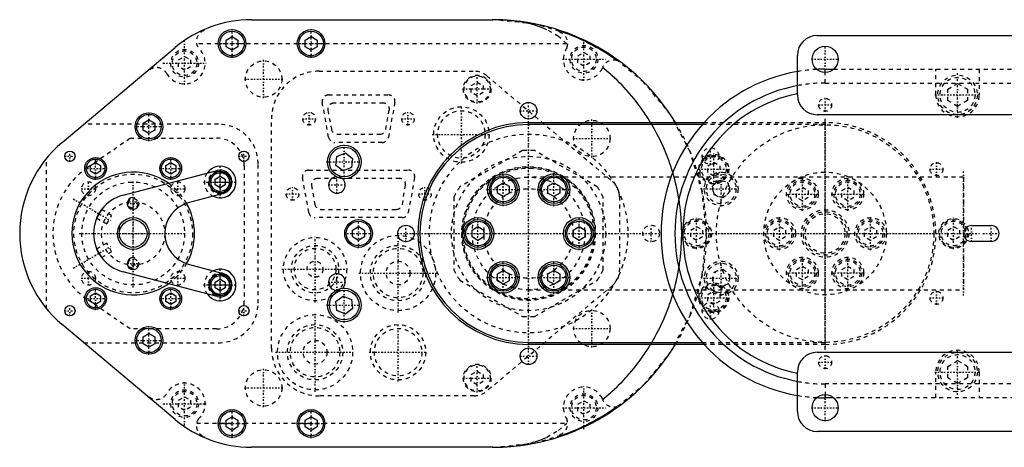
# Model space of a CAD drawing. Extents: x -204 to 209, y -54 to 54.
# Tile 1 of 2: x -204 to 45, y -54 to 54. Entities that reach past the tile are written whole.
import ezdxf

# ---------------------------------------------------------------- set-up
doc = ezdxf.new("R2010")
doc.units = 0
doc.linetypes.add('CENTER', pattern=[1.5, 0.45, -0.5, 0.05, -0.5])
doc.linetypes.add('DASHED', pattern=[2, 1, -1])
for name, color, linetype in [('AM_0', 7, 'CONTINUOUS'), ('AM_10', 7, 'CONTINUOUS'), ('AM_3', 7, 'DASHED'), ('AM_7', 7, 'CENTER')]:
    doc.layers.add(name, color=color, linetype=linetype)

msp = doc.modelspace()

# ---------------------------------------------------------------- linework, layer by layer
at = {"layer": 'AM_0', "color": 7, "linetype": 'CONTINUOUS'}
for p, q in [((-145.1, 54), (-84, 54)), ((-2, 50), (126, 50)), ((-151.5, 48.87), (-150, 49.73)), ((-151.5, 47.13), (-151.5, 48.87)), ((-150, 49.73), (-148.5, 48.87)), ((-148.5, 48.87), (-148.5, 47.13)), ((-131.5, 48.87), (-130, 49.73)), ((-131.5, 47.13), (-131.5, 48.87)), ((-130, 49.73), (-128.5, 48.87)), ((-128.5, 48.87), (-128.5, 47.13)), ((-192.98, 22.98), (-164.38, 46.98)), ((-150, 46.27), (-151.5, 47.13)), ((-148.5, 47.13), (-150, 46.27)), ((-130, 46.27), (-131.5, 47.13)), ((-128.5, 47.13), (-130, 46.27)), ((-7, 35), (-7, 45)), ((0, 41.5), (2.15, 41.5)), ((0, 40.7), (0, 41.5)), ((126, 30), (-2, 30)), ((-172.5, 27.87), (-171, 28.73)), ((-172.5, 26.13), (-172.5, 27.87)), ((-171, 28.73), (-169.5, 27.87)), ((-169.5, 27.87), (-169.5, 26.13)), ((-75, 27.5), (-75, 28)), ((-75, 28), (-30.63, 28)), ((-31.08, 27.5), (-75, 27.5)), ((-171, 25.27), (-172.5, 26.13)), ((-169.5, 26.13), (-171, 25.27)), ((-123.46, 19.47), (-121.33, 20.37)), ((-121.33, 20.37), (-119.49, 18.98)), ((-185.75, 17.18), (-184.5, 17.9)), ((-184.5, 17.9), (-183.25, 17.18)), ((-166.75, 17.18), (-165.5, 17.9)), ((-165.5, 17.9), (-164.25, 17.18)), ((-123.74, 17.18), (-123.46, 19.47)), ((-119.49, 18.98), (-119.77, 16.69)), ((-185.75, 15.73), (-185.75, 17.18)), ((-184.5, 15.01), (-185.75, 15.73)), ((-183.25, 15.73), (-184.5, 15.01)), ((-183.25, 17.18), (-183.25, 15.73)), ((-177.53, 9.67), (-153.76, 15.9)), ((-166.75, 15.73), (-166.75, 17.18)), ((-165.5, 15.01), (-166.75, 15.73)), ((-164.25, 15.73), (-165.5, 15.01)), ((-164.25, 17.18), (-164.25, 15.73)), ((-121.9, 15.79), (-123.74, 17.18)), ((-119.77, 16.69), (-121.9, 15.79)), ((-154.25, 13.72), (-153, 14.44)), ((-154.25, 12.28), (-154.25, 13.72)), ((-153, 14.44), (-151.75, 13.72)), ((-151.75, 13.72), (-151.75, 12.28)), ((-82.9, 11.95), (-81.4, 12.82)), ((-81.4, 12.82), (-79.9, 11.95)), ((-70.1, 11.95), (-68.6, 12.82)), ((-68.6, 12.82), (-67.1, 11.95)), ((-152.22, 10.1), (-161.07, 7.73)), ((-153, 11.56), (-154.25, 12.28)), ((-151.75, 12.28), (-153, 11.56)), ((-82.9, 10.22), (-82.9, 11.95)), ((-81.4, 9.35), (-82.9, 10.22)), ((-79.9, 10.22), (-81.4, 9.35)), ((-79.9, 11.95), (-79.9, 10.22)), ((-70.1, 10.22), (-70.1, 11.95)), ((-68.6, 9.35), (-70.1, 10.22)), ((-67.1, 10.22), (-68.6, 9.35)), ((-67.1, 11.95), (-67.1, 10.22)), ((-183.02, 5.97), (-182.97, 6.04)), ((-184.22, 3.88), (-184.18, 3.97)), ((-119.5, 0.87), (-118, 1.73)), ((-119.5, -0.87), (-119.5, 0.87)), ((-118, 1.73), (-116.5, 0.87)), ((-116.5, 0.87), (-116.5, -0.87)), ((-89.3, 0.87), (-87.8, 1.73)), ((-89.3, -0.87), (-89.3, 0.87)), ((-87.8, 1.73), (-86.3, 0.87)), ((-86.3, 0.87), (-86.3, -0.87)), ((-63.7, 0.87), (-62.2, 1.73)), ((-63.7, -0.87), (-63.7, 0.87)), ((-62.2, 1.73), (-60.7, 0.87)), ((-60.7, 0.87), (-60.7, -0.87)), ((37, 2), (42, 2)), ((-118, -1.73), (-119.5, -0.87)), ((-116.5, -0.87), (-118, -1.73)), ((-87.8, -1.73), (-89.3, -0.87)), ((-86.3, -0.87), (-87.8, -1.73)), ((-62.2, -1.73), (-63.7, -0.87)), ((-60.7, -0.87), (-62.2, -1.73)), ((42, -2), (37, -2)), ((-153.76, -15.9), (-177.53, -9.67)), ((-161.07, -7.73), (-152.22, -10.1)), ((-82.9, -10.22), (-81.4, -9.35)), ((-81.4, -9.35), (-79.9, -10.22)), ((-70.1, -10.22), (-68.6, -9.35)), ((-68.6, -9.35), (-67.1, -10.22)), ((-154.25, -12.28), (-153, -11.56)), ((-154.25, -13.72), (-154.25, -12.28)), ((-153, -11.56), (-151.75, -12.28)), ((-151.75, -12.28), (-151.75, -13.72)), ((-82.9, -11.95), (-82.9, -10.22)), ((-81.4, -12.82), (-82.9, -11.95)), ((-79.9, -11.95), (-81.4, -12.82)), ((-79.9, -10.22), (-79.9, -11.95)), ((-70.1, -11.95), (-70.1, -10.22)), ((-68.6, -12.82), (-70.1, -11.95)), ((-67.1, -11.95), (-68.6, -12.82)), ((-67.1, -10.22), (-67.1, -11.95)), ((-153, -14.44), (-154.25, -13.72)), ((-151.75, -13.72), (-153, -14.44)), ((-185.75, -15.73), (-184.5, -15.01)), ((-185.75, -17.18), (-185.75, -15.73)), ((-184.5, -17.9), (-185.75, -17.18)), ((-184.5, -15.01), (-183.25, -15.73)), ((-183.25, -17.18), (-184.5, -17.9)), ((-183.25, -15.73), (-183.25, -17.18)), ((-166.75, -15.73), (-165.5, -15.01)), ((-166.75, -17.18), (-166.75, -15.73)), ((-165.5, -17.9), (-166.75, -17.18)), ((-165.5, -15.01), (-164.25, -15.73)), ((-164.25, -17.18), (-165.5, -17.9)), ((-164.25, -15.73), (-164.25, -17.18)), ((-123.74, -17.18), (-121.9, -15.79)), ((-123.46, -19.47), (-123.74, -17.18)), ((-121.9, -15.79), (-119.77, -16.69)), ((-119.77, -16.69), (-119.49, -18.98)), ((-121.33, -20.37), (-123.46, -19.47)), ((-119.49, -18.98), (-121.33, -20.37)), ((-164.38, -46.98), (-192.98, -22.98)), ((-172.5, -26.13), (-171, -25.27)), ((-172.5, -27.87), (-172.5, -26.13)), ((-171, -25.27), (-169.5, -26.13)), ((-169.5, -26.13), (-169.5, -27.87)), ((-171, -28.73), (-172.5, -27.87)), ((-169.5, -27.87), (-171, -28.73)), ((-75, -27.5), (-75, -28)), ((-75, -27.5), (-31.08, -27.5)), ((-30.63, -28), (-75, -28)), ((-2, -30), (126, -30)), ((-7, -45), (-7, -35)), ((0, -40.7), (0, -41.5)), ((2.15, -41.5), (0, -41.5)), ((-151.5, -47.13), (-150, -46.27)), ((-151.5, -48.87), (-151.5, -47.13)), ((-150, -46.27), (-148.5, -47.13)), ((-148.5, -47.13), (-148.5, -48.87)), ((-131.5, -47.13), (-130, -46.27)), ((-131.5, -48.87), (-131.5, -47.13)), ((-130, -46.27), (-128.5, -47.13)), ((-128.5, -47.13), (-128.5, -48.87)), ((-150, -49.73), (-151.5, -48.87)), ((-148.5, -48.87), (-150, -49.73)), ((-130, -49.73), (-131.5, -48.87)), ((-128.5, -48.87), (-130, -49.73)), ((126, -50), (-2, -50)), ((-84, -54), (-145.1, -54))]:
    msp.add_line(p, q, dxfattribs=at)
msp.add_polyline3d([(-182.97, -6.04, 0), (-182.97, -6.04, 0), (-182.97, -6.04, 0), (-182.97, -6.04, 0), (-182.97, -6.04, 0), (-182.97, -6.04, 0), (-182.97, -6.04, 0), (-182.98, -6.03, 0), (-182.98, -6.03, 0), (-182.98, -6.02, 0), (-182.99, -6.01, 0), (-182.99, -6.01, 0), (-183, -6.01, 0), (-183, -6, 0), (-183.01, -5.99, 0), (-183.02, -5.98, 0), (-183.02, -5.97, 0), (-183.03, -5.95, 0), (-183.04, -5.95, 0), (-183.04, -5.94, 0), (-183.05, -5.93, 0), (-183.06, -5.91, 0), (-183.07, -5.91, 0), (-183.07, -5.9, 0), (-183.09, -5.88, 0), (-183.1, -5.87, 0), (-183.1, -5.86, 0), (-183.11, -5.85, 0), (-183.12, -5.83, 0), (-183.14, -5.81, 0), (-183.15, -5.8, 0), (-183.16, -5.78, 0), (-183.18, -5.76, 0), (-183.18, -5.75, 0), (-183.19, -5.74, 0), (-183.21, -5.71, 0), (-183.22, -5.69, 0), (-183.24, -5.67, 0), (-183.25, -5.65, 0), (-183.27, -5.62, 0), (-183.28, -5.61, 0), (-183.29, -5.6, 0), (-183.3, -5.57, 0), (-183.32, -5.55, 0), (-183.34, -5.52, 0), (-183.36, -5.49, 0), (-183.37, -5.47, 0), (-183.38, -5.45, 0), (-183.39, -5.44, 0), (-183.41, -5.41, 0), (-183.43, -5.38, 0), (-183.45, -5.35, 0), (-183.47, -5.32, 0), (-183.49, -5.29, 0), (-183.5, -5.28, 0), (-183.5, -5.26, 0), (-183.52, -5.23, 0), (-183.54, -5.2, 0), (-183.56, -5.17, 0), (-183.58, -5.14, 0), (-183.6, -5.11, 0), (-183.61, -5.09, 0), (-183.62, -5.08, 0), (-183.63, -5.05, 0), (-183.65, -5.02, 0), (-183.66, -5, 0), (-183.67, -4.98, 0), (-183.69, -4.95, 0), (-183.7, -4.92, 0), (-183.71, -4.91, 0), (-183.72, -4.89, 0), (-183.74, -4.86, 0), (-183.76, -4.83, 0), (-183.77, -4.8, 0), (-183.79, -4.77, 0), (-183.81, -4.74, 0), (-183.82, -4.72, 0), (-183.82, -4.7, 0), (-183.84, -4.67, 0), (-183.86, -4.64, 0), (-183.87, -4.61, 0), (-183.89, -4.58, 0), (-183.91, -4.55, 0), (-183.91, -4.53, 0), (-183.92, -4.52, 0), (-183.94, -4.49, 0), (-183.95, -4.46, 0), (-183.96, -4.43, 0), (-183.98, -4.4, 0), (-183.99, -4.38, 0), (-184, -4.36, 0), (-184, -4.35, 0), (-184.02, -4.32, 0), (-184.03, -4.3, 0), (-184.04, -4.27, 0), (-184.05, -4.25, 0), (-184.06, -4.23, 0), (-184.07, -4.21, 0), (-184.07, -4.2, 0), (-184.08, -4.18, 0), (-184.09, -4.16, 0), (-184.1, -4.14, 0), (-184.11, -4.12, 0), (-184.12, -4.1, 0), (-184.13, -4.09, 0), (-184.13, -4.08, 0), (-184.14, -4.06, 0), (-184.15, -4.04, 0), (-184.15, -4.03, 0), (-184.15, -4.03, 0), (-184.16, -4.01, 0), (-184.17, -3.99, 0), (-184.17, -3.99, 0), (-184.17, -3.98, 0), (-184.18, -3.97, 0), (-184.19, -3.95, 0), (-184.19, -3.94, 0), (-184.19, -3.93, 0), (-184.2, -3.92, 0), (-184.2, -3.92, 0), (-184.2, -3.91, 0), (-184.21, -3.91, 0), (-184.21, -3.9, 0), (-184.21, -3.89, 0), (-184.21, -3.89, 0), (-184.21, -3.88, 0), (-184.22, -3.88, 0), (-184.22, -3.88, 0), (-184.22, -3.88, 0), (-184.22, -3.88, 0), (-184.22, -3.88, 0)], dxfattribs=at)
for centre, radius in [((-150, 48), 3.5), ((-150, 48), 3.1), ((-130, 48), 3.5), ((-130, 48), 3.1), ((0, 44), 3.3), ((-75, 31), 2.1), ((-171, 27), 3.5), ((-171, 27), 3.1), ((-191, 19.5), 1.3), ((-147, 19.5), 1.3), ((-121.62, 18.08), 4.25), ((-121.62, 18.08), 3.75), ((-184.5, 16.45), 2.75), ((-184.5, 16.45), 2.35), ((-165.5, 16.45), 2.75), ((-165.5, 16.45), 2.35), ((-153, 13), 2.75), ((-153, 13), 2.35), ((-81.4, 11.09), 4), ((-68.6, 11.09), 4), ((-81.4, 11.09), 3.5), ((-81.4, 11.09), 3.1), ((-68.6, 11.09), 3.5), ((-68.6, 11.09), 3.1), ((-175, 0), 4), ((-175, 0), 3.5), ((-118, 0), 3.5), ((-118, 0), 3.1), ((-87.8, 0), 4), ((-87.8, 0), 3.5), ((-87.8, 0), 3.1), ((-62.2, 0), 4), ((-62.2, 0), 3.5), ((-62.2, 0), 3.1), ((-106, 0), 2.1), ((-81.4, -11.09), 4), ((-68.6, -11.09), 4), ((-81.4, -11.09), 3.5), ((-81.4, -11.09), 3.1), ((-68.6, -11.09), 3.5), ((-68.6, -11.09), 3.1), ((-153, -13), 2.75), ((-153, -13), 2.35), ((-184.5, -16.45), 2.75), ((-184.5, -16.45), 2.35), ((-165.5, -16.45), 2.75), ((-165.5, -16.45), 2.35), ((-121.62, -18.08), 4.25), ((-121.62, -18.08), 3.75), ((-191, -19.5), 1.3), ((-147, -19.5), 1.3), ((-171, -27), 3.5), ((-171, -27), 3.1), ((-75, -31), 2.1), ((0, -44), 3.3), ((-150, -48), 3.5), ((-130, -48), 3.5), ((-150, -48), 3.1), ((-130, -48), 3.1)]:
    msp.add_circle(centre, radius, dxfattribs=at)
for centre, radius, start, end in [((-145.1, 24), 30, 90, 130.0021), ((-84, 0), 54, 31.2329, 90), ((-2, 45), 5, 90, 180), ((0, 0), 41.5, 99.7108, 260.2892), ((0, 0), 41.5, 90, 92.8885), ((0, 0), 38, 100.6151, 259.3849), ((0, 0), 36, 101.2123, 258.7877), ((-2, 35), 5, 180, 270), ((-75, 0), 28, 90, 270), ((-75, 0), 27.5, 90, 270), ((-173.7, 0), 30, 130.0021, 229.9979), ((-175, 0), 15.5, 54.8587, 305.1413), ((-153, 13), 4, 243.6162, 146.0905), ((-153, 13), 3, 285.0258, 104.6809), ((-123.47, 12.27), 2.1, 95.2161, 49.3839), ((-175, 0), 10, 104.6809, 255.3191), ((-159, 0), 8, 105.0258, 254.9742), ((-175, 0), 15.5, 330.6301, 29.3699), ((37, 0), 2, 90, 270), ((42, 0), 2, 270, 90), ((-153, -13), 4, 213.9095, 116.3838), ((-153, -13), 3, 255.3191, 74.9742), ((-123.47, -12.27), 2.1, 310.6161, 264.7839), ((-84, 0), 54, 270, 328.7671), ((-2, -35), 5, 90, 180), ((0, 0), 41.5, 267.1115, 270), ((-145.1, -24), 30, 229.9979, 270), ((-2, -45), 5, 180, 270)]:
    msp.add_arc(centre, radius, start, end, dxfattribs=at)
at = {"layer": 'AM_10', "color": 7, "linetype": 'CONTINUOUS'}
for centre in [(-175, 7.6), (-175, -7.6)]:
    msp.add_arc(centre, 1.5, 75, 15, dxfattribs=at)
at = {"layer": 'AM_3', "color": 6, "linetype": 'DASHED'}
for p, q in [((-157.1, 51.5), (-157.1, 51.29)), ((-67.1, 50.83), (-67.1, 51.15)), ((-65.36, 47.9), (-158.94, 47.9)), ((-62.5, 44.87), (-61, 45.73)), ((-62.5, 43.13), (-62.5, 44.87)), ((-61, 45.73), (-59.5, 44.87)), ((-59.5, 44.87), (-59.5, 43.13)), ((-163.5, 43.87), (-162, 44.73)), ((-163.5, 42.13), (-163.5, 43.87)), ((-162, 44.73), (-160.5, 43.87)), ((-160.5, 43.87), (-160.5, 42.13)), ((-61, 42.27), (-62.5, 43.13)), ((-59.5, 43.13), (-61, 42.27)), ((-171, 41.22), (-171, 41.43)), ((-162, 41.27), (-163.5, 42.13)), ((-160.5, 42.13), (-162, 41.27)), ((-128, 41), (-88.8, 41)), ((0, 38), (0, 40.7)), ((2.15, 41.5), (47.85, 41.5)), ((28, 35), (28, 41.5)), ((39, 41.5), (39, 35)), ((-89.5, 37.37), (-88, 38.23)), ((-89.5, 35.63), (-89.5, 37.37)), ((-88, 38.23), (-86.5, 37.37)), ((-86.5, 37.37), (-86.5, 35.63)), ((-85.58, 39.83), (-53.78, 13.13)), ((0, 38), (126.95, 38)), ((31, 36.44), (33.5, 37.89)), ((33.5, 37.89), (36, 36.44)), ((-125.6, 35), (-110.4, 35)), ((-88, 34.77), (-89.5, 35.63)), ((-86.5, 35.63), (-88, 34.77)), ((31, 33.56), (31, 36.44)), ((36, 36.44), (36, 33.56)), ((-125.57, 24.31), (-127.17, 33.11)), ((-111.7, 32.9), (-124.3, 32.9)), ((-108.83, 33.11), (-110.43, 24.31)), ((33.5, 32.11), (31, 33.56)), ((36, 33.56), (33.5, 32.11)), ((-125.77, 31.12), (-124.87, 26.32)), ((-111.13, 26.32), (-110.23, 31.12)), ((-153.4, 27.6), (-187.48, 27.6)), ((-140, -29), (-140, 29)), ((0, 27.5), (-31.08, 27.5)), ((-30.63, 28), (0, 28)), ((0, 28), (0, 27.5)), ((-123.4, 25.1), (-112.6, 25.1)), ((-186.52, 16.72), (-175.8, 24.1)), ((-175.8, 24.1), (-153.9, 24.1)), ((-112, 23), (-124, 23)), ((-76.52, 20.94), (-92.38, 11.79)), ((-57.62, 11.79), (-73.48, 20.94)), ((-196.9, -19.02), (-196.9, 19.02)), ((-143.4, -17.6), (-143.4, 17.6)), ((-29.65, 17.12), (-28.15, 17.98)), ((-28.15, 17.98), (-26.65, 17.12)), ((-146.9, 17.1), (-146.9, -17.1)), ((-130.6, 16), (-105.4, 16)), ((-29.65, 15.38), (-29.65, 17.12)), ((-28.15, 14.52), (-29.65, 15.38)), ((-26.65, 15.38), (-28.15, 14.52)), ((-26.65, 17.12), (-26.65, 15.38)), ((-130.57, 5.31), (-132.17, 14.11)), ((-107.6, 13.9), (-128.4, 13.9)), ((-103.83, 14.11), (-105.43, 5.31)), ((35, 14.25), (-75, 14.25)), ((-28.49, 11.92), (-26.8, 13.5)), ((-26.8, 13.5), (-24.59, 12.82)), ((-24.59, 12.82), (-24.07, 10.57)), ((35, 14.25), (35, -14.25)), ((-129.88, 12.15), (-129.08, 7.35)), ((-106.92, 7.35), (-106.12, 12.15)), ((-27.97, 9.67), (-28.49, 11.92)), ((-24.07, 10.57), (-25.76, 9)), ((-7.25, 10.83), (-5.75, 11.69)), ((-7.25, 9.09), (-7.25, 10.83)), ((-5.75, 11.69), (-4.25, 10.83)), ((-4.25, 10.83), (-4.25, 9.09)), ((4.25, 10.83), (5.75, 11.69)), ((4.25, 9.09), (4.25, 10.83)), ((5.75, 11.69), (7.25, 10.83)), ((7.25, 10.83), (7.25, 9.09)), ((-93.9, 9.15), (-93.9, -9.15)), ((-56.1, -9.15), (-56.1, 9.15)), ((-52, 9.3), (-52, -9.3)), ((-25.76, 9), (-27.97, 9.67)), ((-5.75, 8.23), (-7.25, 9.09)), ((-4.25, 9.09), (-5.75, 8.23)), ((5.75, 8.23), (4.25, 9.09)), ((7.25, 9.09), (5.75, 8.23)), ((-183.18, 5.75), (-183.02, 5.97)), ((-180.44, 4.58), (-182.97, 6.04)), ((-127.6, 6.1), (-108.4, 6.1)), ((-184.22, 3.88), (-181.69, 2.42)), ((-181.69, 2.42), (-180.44, 4.58)), ((-107, 4), (-129, 4)), ((-178.5, 1.94), (-178.5, -1.94)), ((-34, 0.87), (-32.5, 1.73)), ((-34, -0.87), (-34, 0.87)), ((-32.5, 1.73), (-31, 0.87)), ((-31, 0.87), (-31, -0.87)), ((-13, 0.87), (-11.5, 1.73)), ((-13, -0.87), (-13, 0.87)), ((-11.5, 1.73), (-10, 0.87)), ((-10, 0.87), (-10, -0.87)), ((10, 0.87), (11.5, 1.73)), ((10, -0.87), (10, 0.87)), ((11.5, 1.73), (13, 0.87)), ((13, 0.87), (13, -0.87)), ((31, 0.87), (32.5, 1.73)), ((31, -0.87), (31, 0.87)), ((32.5, 1.73), (34, 0.87)), ((34, 0.87), (34, -0.87)), ((-181.69, -2.42), (-184.22, -3.88)), ((-180.44, -4.58), (-181.69, -2.42)), ((-32.5, -1.73), (-34, -0.87)), ((-31, -0.87), (-32.5, -1.73)), ((-11.5, -1.73), (-13, -0.87)), ((-10, -0.87), (-11.5, -1.73)), ((11.5, -1.73), (10, -0.87)), ((13, -0.87), (11.5, -1.73)), ((32.5, -1.73), (31, -0.87)), ((34, -0.87), (32.5, -1.73)), ((-182.97, -6.04), (-180.44, -4.58)), ((-28.49, -11.92), (-27.97, -9.67)), ((-27.97, -9.67), (-25.76, -9)), ((-25.76, -9), (-24.07, -10.57)), ((-7.25, -9.09), (-5.75, -8.23)), ((-7.25, -10.83), (-7.25, -9.09)), ((-5.75, -8.23), (-4.25, -9.09)), ((-4.25, -9.09), (-4.25, -10.83)), ((4.25, -9.09), (5.75, -8.23)), ((4.25, -10.83), (4.25, -9.09)), ((5.75, -8.23), (7.25, -9.09)), ((7.25, -9.09), (7.25, -10.83)), ((-92.38, -11.79), (-76.52, -20.94)), ((-73.48, -20.94), (-57.62, -11.79)), ((-26.8, -13.5), (-28.49, -11.92)), ((-24.07, -10.57), (-24.59, -12.82)), ((-5.75, -11.69), (-7.25, -10.83)), ((-4.25, -10.83), (-5.75, -11.69)), ((5.75, -11.69), (4.25, -10.83)), ((7.25, -10.83), (5.75, -11.69)), ((-53.78, -13.13), (-85.58, -39.83)), ((-75, -14.25), (35, -14.25)), ((-29.65, -15.38), (-28.15, -14.52)), ((-28.15, -14.52), (-26.65, -15.38)), ((-24.59, -12.82), (-26.8, -13.5)), ((-175.8, -24.1), (-186.52, -16.72)), ((-29.65, -17.12), (-29.65, -15.38)), ((-28.15, -17.98), (-29.65, -17.12)), ((-26.65, -17.12), (-28.15, -17.98)), ((-26.65, -15.38), (-26.65, -17.12)), ((-153.9, -24.1), (-175.8, -24.1)), ((-187.48, -27.6), (-153.4, -27.6)), ((-31.08, -27.5), (0, -27.5)), ((0, -28), (-30.63, -28)), ((0, -28), (0, -27.5)), ((31, -33.56), (33.5, -32.11)), ((33.5, -32.11), (36, -33.56)), ((-89.5, -35.63), (-88, -34.77)), ((-88, -34.77), (-86.5, -35.63)), ((31, -36.44), (31, -33.56)), ((36, -33.56), (36, -36.44)), ((-89.5, -37.37), (-89.5, -35.63)), ((-86.5, -35.63), (-86.5, -37.37)), ((28, -41.5), (28, -35)), ((33.5, -37.89), (31, -36.44)), ((36, -36.44), (33.5, -37.89)), ((39, -35), (39, -41.5)), ((-88, -38.23), (-89.5, -37.37)), ((-86.5, -37.37), (-88, -38.23)), ((126.95, -38), (0, -38)), ((0, -38), (0, -40.7)), ((-171, -41.43), (-171, -41.22)), ((-163.5, -42.13), (-162, -41.27)), ((-163.5, -43.87), (-163.5, -42.13)), ((-162, -41.27), (-160.5, -42.13)), ((-160.5, -42.13), (-160.5, -43.87)), ((-88.8, -41), (-128, -41)), ((-62.5, -43.13), (-61, -42.27)), ((-61, -42.27), (-59.5, -43.13)), ((47.85, -41.5), (2.15, -41.5)), ((-162, -44.73), (-163.5, -43.87)), ((-160.5, -43.87), (-162, -44.73)), ((-62.5, -44.87), (-62.5, -43.13)), ((-59.5, -43.13), (-59.5, -44.87)), ((-61, -45.73), (-62.5, -44.87)), ((-59.5, -44.87), (-61, -45.73)), ((-158.94, -47.9), (-65.36, -47.9)), ((-157.1, -51.29), (-157.1, -51.5)), ((-67.1, -51.15), (-67.1, -50.83))]:
    msp.add_line(p, q, dxfattribs=at)
msp.add_lwpolyline([(-84, -54), (-73.47, -52.96), (-63.35, -49.89), (-54.02, -44.9), (-45.84, -38.18), (-39.13, -30), (-34.14, -20.66), (-31.07, -10.53), (-30.03, 0), (-31.07, 10.53), (-34.14, 20.66), (-39.13, 30), (-45.84, 38.18), (-54.02, 44.9), (-63.35, 49.89), (-73.47, 52.96), (-84, 54)], dxfattribs=at)
for points in [[(-65.36, 47.9, 0), (-67.43, 49.74, 0), (-70.42, 51.48, 0), (-71.38, 51.9, 0), (-72.39, 52.28, 0), (-72.91, 52.45, 0), (-73.45, 52.62, 0), (-74.55, 52.92, 0), (-75.7, 53.19, 0), (-76.89, 53.42, 0), (-78.13, 53.61, 0), (-78.87, 53.71, 0), (-79.08, 53.73, 0), (-79.3, 53.75, 0), (-79.41, 53.76, 0), (-79.52, 53.78, 0), (-79.73, 53.8, 0), (-79.95, 53.82, 0), (-80.06, 53.83, 0), (-80.17, 53.84, 0), (-80.4, 53.85, 0), (-80.62, 53.87, 0), (-80.73, 53.88, 0), (-80.84, 53.89, 0), (-81.07, 53.9, 0), (-81.29, 53.92, 0), (-81.52, 53.93, 0), (-81.75, 53.94, 0), (-81.98, 53.95, 0), (-82.09, 53.96, 0), (-82.21, 53.96, 0), (-82.44, 53.97, 0), (-82.57, 53.97, 0), (-82.61, 53.98, 0), (-82.65, 53.98, 0), (-82.67, 53.98, 0), (-82.69, 53.98, 0), (-82.73, 53.98, 0), (-82.77, 53.98, 0), (-82.81, 53.98, 0), (-82.85, 53.98, 0), (-82.89, 53.98, 0), (-82.9, 53.98, 0), (-82.92, 53.98, 0), (-82.96, 53.99, 0), (-83, 53.99, 0), (-83.04, 53.99, 0), (-83.08, 53.99, 0), (-83.12, 53.99, 0), (-83.14, 53.99, 0), (-83.16, 53.99, 0), (-83.2, 53.99, 0), (-83.24, 53.99, 0), (-83.28, 53.99, 0), (-83.32, 53.99, 0), (-83.36, 53.99, 0), (-83.38, 53.99, 0), (-83.4, 53.99, 0), (-83.43, 53.99, 0), (-83.47, 53.99, 0), (-83.49, 54, 0), (-83.51, 54, 0), (-83.55, 54, 0), (-83.59, 54, 0), (-83.61, 54, 0), (-83.63, 54, 0), (-83.67, 54, 0), (-83.71, 54, 0), (-83.75, 54, 0), (-83.79, 54, 0), (-83.83, 54, 0), (-83.85, 54, 0), (-83.87, 54, 0), (-83.91, 54, 0), (-83.95, 54, 0), (-83.99, 54, 0), (-84.03, 54, 0), (-84.07, 54, 0), (-84.09, 54, 0), (-84.11, 54, 0), (-84.15, 54, 0), (-84.19, 54, 0), (-84.21, 54, 0)], [(-52.64, 43.67, 0), (-53.01, 43.94, 0), (-53.75, 44.46, 0), (-54.51, 44.97, 0), (-54.88, 45.22, 0), (-55.27, 45.47, 0), (-56.03, 45.95, 0), (-56.81, 46.42, 0), (-57.59, 46.88, 0), (-58.39, 47.32, 0), (-59.19, 47.75, 0), (-59.59, 47.96, 0), (-59.99, 48.17, 0), (-60.81, 48.57, 0), (-61.63, 48.96, 0), (-62.45, 49.34, 0), (-63.28, 49.7, 0), (-64.12, 50.05, 0), (-64.54, 50.21, 0), (-64.97, 50.38, 0), (-65.82, 50.7, 0), (-66.67, 51, 0), (-67.1, 51.15, 0)], [(-56.28, -41.94, 0), (-55.93, -41.66, 0), (-55.25, -41.09, 0), (-54.58, -40.5, 0), (-54.24, -40.21, 0), (-53.91, -39.91, 0), (-53.26, -39.3, 0), (-52.62, -38.69, 0), (-51.99, -38.06, 0), (-51.36, -37.43, 0), (-50.75, -36.78, 0), (-50.45, -36.45, 0), (-50.15, -36.13, 0), (-49.56, -35.46, 0), (-48.98, -34.78, 0), (-48.42, -34.1, 0), (-47.86, -33.41, 0), (-47.32, -32.7, 0), (-47.05, -32.35, 0), (-46.78, -31.99, 0), (-46.26, -31.27, 0), (-45.75, -30.54, 0), (-45.5, -30.17, 0), (-45.25, -29.8, 0), (-44.77, -29.06, 0), (-44.3, -28.3, 0), (-44.07, -27.92, 0), (-43.84, -27.54, 0), (-43.39, -26.77, 0), (-42.95, -26, 0), (-42.53, -25.21, 0), (-42.12, -24.42, 0), (-41.73, -23.63, 0), (-41.53, -23.23, 0), (-41.35, -22.83, 0), (-40.98, -22.02, 0), (-40.62, -21.2, 0), (-40.28, -20.38, 0), (-39.95, -19.55, 0), (-39.63, -18.72, 0), (-39.48, -18.31, 0), (-39.33, -17.89, 0), (-39.04, -17.04, 0), (-38.77, -16.2, 0), (-38.51, -15.35, 0), (-38.26, -14.49, 0), (-38.03, -13.64, 0), (-37.92, -13.2, 0), (-37.81, -12.77, 0), (-37.61, -11.91, 0), (-37.42, -11.04, 0), (-37.25, -10.17, 0), (-37.09, -9.29, 0), (-36.94, -8.41, 0), (-36.87, -7.97, 0), (-36.81, -7.53, 0), (-36.69, -6.65, 0), (-36.59, -5.77, 0), (-36.5, -4.88, 0), (-36.43, -4, 0), (-36.37, -3.11, 0), (-36.35, -2.67, 0), (-36.33, -2.22, 0), (-36.3, -1.33, 0), (-36.28, -0.44, 0), (-36.28, 0, 0), (-36.28, 0.44, 0), (-36.3, 1.33, 0), (-36.33, 2.22, 0), (-36.35, 2.67, 0), (-36.37, 3.11, 0), (-36.43, 4, 0), (-36.5, 4.88, 0), (-36.59, 5.77, 0), (-36.69, 6.65, 0), (-36.81, 7.53, 0), (-36.87, 7.97, 0), (-36.94, 8.41, 0), (-37.09, 9.29, 0), (-37.25, 10.17, 0), (-37.42, 11.04, 0), (-37.61, 11.91, 0), (-37.81, 12.77, 0), (-37.92, 13.2, 0), (-38.03, 13.64, 0), (-38.26, 14.49, 0), (-38.51, 15.35, 0), (-38.77, 16.2, 0), (-39.04, 17.04, 0), (-39.33, 17.89, 0), (-39.48, 18.31, 0), (-39.63, 18.72, 0), (-39.95, 19.55, 0), (-40.28, 20.38, 0), (-40.62, 21.2, 0), (-40.98, 22.02, 0), (-41.35, 22.83, 0), (-41.53, 23.23, 0), (-41.73, 23.63, 0), (-42.12, 24.42, 0), (-42.53, 25.21, 0), (-42.95, 26, 0), (-43.39, 26.77, 0), (-43.84, 27.54, 0), (-44.07, 27.92, 0), (-44.3, 28.3, 0), (-44.77, 29.06, 0), (-45.25, 29.8, 0), (-45.5, 30.17, 0), (-45.75, 30.54, 0), (-46.26, 31.27, 0), (-46.78, 31.99, 0), (-47.05, 32.35, 0), (-47.32, 32.7, 0), (-47.86, 33.41, 0), (-48.42, 34.1, 0), (-48.98, 34.78, 0), (-49.56, 35.46, 0), (-50.15, 36.13, 0), (-50.45, 36.45, 0), (-50.75, 36.78, 0), (-51.36, 37.43, 0), (-51.99, 38.06, 0), (-52.62, 38.69, 0), (-53.26, 39.3, 0), (-53.91, 39.91, 0), (-54.24, 40.21, 0), (-54.58, 40.5, 0), (-55.25, 41.09, 0), (-55.93, 41.66, 0), (-56.28, 41.94, 0)], [(-183.89, 4.58, 0), (-183.88, 4.6, 0), (-183.85, 4.65, 0), (-183.83, 4.7, 0), (-183.82, 4.72, 0), (-183.8, 4.74, 0), (-183.78, 4.79, 0), (-183.75, 4.84, 0), (-183.73, 4.88, 0), (-183.7, 4.93, 0), (-183.67, 4.98, 0), (-183.66, 5, 0), (-183.65, 5.02, 0), (-183.62, 5.07, 0), (-183.59, 5.11, 0), (-183.57, 5.16, 0), (-183.54, 5.21, 0), (-183.51, 5.25, 0), (-183.5, 5.28, 0), (-183.48, 5.3, 0), (-183.45, 5.34, 0), (-183.42, 5.39, 0), (-183.41, 5.41, 0)], [(-183.89, 4.58, 0), (-183.88, 4.59, 0), (-183.87, 4.61, 0), (-183.86, 4.64, 0), (-183.85, 4.65, 0), (-183.85, 4.66, 0), (-183.84, 4.68, 0), (-183.82, 4.71, 0), (-183.81, 4.73, 0), (-183.8, 4.75, 0), (-183.78, 4.78, 0), (-183.78, 4.79, 0), (-183.77, 4.8, 0), (-183.76, 4.83, 0), (-183.75, 4.85, 0), (-183.73, 4.87, 0), (-183.72, 4.9, 0), (-183.71, 4.92, 0), (-183.7, 4.93, 0), (-183.69, 4.94, 0), (-183.68, 4.97, 0), (-183.67, 4.99, 0), (-183.66, 5, 0)], [(-183.66, 5, 0), (-183.65, 5.01, 0), (-183.64, 5.03, 0), (-183.63, 5.06, 0), (-183.62, 5.07, 0), (-183.61, 5.08, 0), (-183.6, 5.1, 0), (-183.59, 5.13, 0), (-183.57, 5.15, 0), (-183.56, 5.17, 0), (-183.54, 5.2, 0), (-183.54, 5.21, 0), (-183.53, 5.22, 0), (-183.52, 5.24, 0), (-183.5, 5.26, 0), (-183.49, 5.29, 0), (-183.47, 5.31, 0), (-183.46, 5.33, 0), (-183.45, 5.34, 0), (-183.45, 5.35, 0), (-183.43, 5.38, 0), (-183.42, 5.4, 0), (-183.41, 5.41, 0)], [(-183.41, 5.41, 0), (-183.4, 5.42, 0), (-183.39, 5.44, 0), (-183.38, 5.46, 0), (-183.37, 5.47, 0), (-183.36, 5.48, 0), (-183.35, 5.5, 0), (-183.34, 5.52, 0), (-183.32, 5.54, 0), (-183.31, 5.56, 0), (-183.3, 5.58, 0), (-183.29, 5.59, 0), (-183.28, 5.6, 0), (-183.27, 5.62, 0), (-183.26, 5.64, 0), (-183.25, 5.66, 0), (-183.24, 5.67, 0), (-183.22, 5.69, 0), (-183.22, 5.7, 0), (-183.21, 5.71, 0), (-183.2, 5.72, 0), (-183.19, 5.74, 0), (-183.18, 5.75, 0)], [(-183.41, 5.41, 0), (-183.4, 5.42, 0), (-183.39, 5.44, 0), (-183.38, 5.46, 0), (-183.37, 5.47, 0), (-183.36, 5.48, 0), (-183.35, 5.5, 0), (-183.34, 5.52, 0), (-183.32, 5.54, 0), (-183.31, 5.56, 0), (-183.3, 5.58, 0), (-183.29, 5.59, 0), (-183.28, 5.6, 0), (-183.27, 5.62, 0), (-183.26, 5.64, 0), (-183.25, 5.66, 0), (-183.24, 5.67, 0), (-183.22, 5.69, 0), (-183.22, 5.7, 0), (-183.21, 5.71, 0), (-183.2, 5.72, 0), (-183.19, 5.74, 0), (-183.18, 5.75, 0)], [(-183.18, 5.75, 0), (-183.17, 5.76, 0), (-183.15, 5.79, 0), (-183.13, 5.82, 0), (-183.12, 5.83, 0), (-183.11, 5.85, 0), (-183.09, 5.87, 0), (-183.08, 5.9, 0), (-183.06, 5.92, 0), (-183.05, 5.94, 0), (-183.03, 5.96, 0), (-183.02, 5.97, 0), (-183.02, 5.97, 0), (-183.01, 5.99, 0), (-183, 6, 0), (-182.99, 6.02, 0), (-182.98, 6.02, 0), (-182.98, 6.03, 0), (-182.97, 6.04, 0), (-182.97, 6.04, 0), (-182.97, 6.04, 0), (-182.97, 6.04, 0), (-182.97, 6.04, 0)], [(-184.18, 3.97, 0), (-184.18, 3.98, 0), (-184.17, 4, 0), (-184.16, 4.02, 0), (-184.15, 4.03, 0), (-184.14, 4.05, 0), (-184.13, 4.07, 0), (-184.12, 4.1, 0), (-184.11, 4.13, 0), (-184.09, 4.17, 0), (-184.08, 4.2, 0), (-184.07, 4.21, 0), (-184.06, 4.23, 0), (-184.04, 4.27, 0), (-184.03, 4.3, 0), (-184.01, 4.34, 0), (-183.99, 4.38, 0), (-183.97, 4.43, 0), (-183.96, 4.45, 0), (-183.95, 4.47, 0), (-183.92, 4.51, 0), (-183.9, 4.56, 0), (-183.89, 4.58, 0)], [(-184.18, 3.97, 0), (-184.18, 3.98, 0), (-184.17, 4, 0), (-184.16, 4.02, 0), (-184.15, 4.03, 0), (-184.14, 4.05, 0), (-184.13, 4.07, 0), (-184.12, 4.1, 0), (-184.11, 4.13, 0), (-184.09, 4.17, 0), (-184.08, 4.2, 0), (-184.07, 4.21, 0), (-184.06, 4.23, 0), (-184.04, 4.27, 0), (-184.03, 4.3, 0), (-184.01, 4.34, 0), (-183.99, 4.38, 0), (-183.97, 4.43, 0), (-183.96, 4.45, 0), (-183.95, 4.47, 0), (-183.92, 4.51, 0), (-183.9, 4.56, 0), (-183.89, 4.58, 0)], [(-182.97, -6.04, 0), (-182.97, -6.04, 0), (-182.97, -6.04, 0), (-182.97, -6.04, 0), (-182.97, -6.04, 0), (-182.97, -6.04, 0), (-182.97, -6.04, 0), (-182.98, -6.03, 0), (-182.98, -6.03, 0), (-182.98, -6.02, 0), (-182.99, -6.01, 0), (-182.99, -6.01, 0), (-183, -6.01, 0), (-183, -6, 0), (-183.01, -5.99, 0), (-183.02, -5.98, 0), (-183.02, -5.97, 0), (-183.03, -5.95, 0), (-183.04, -5.95, 0), (-183.04, -5.94, 0), (-183.05, -5.93, 0), (-183.06, -5.91, 0), (-183.07, -5.91, 0), (-183.07, -5.9, 0), (-183.09, -5.88, 0), (-183.1, -5.87, 0), (-183.1, -5.86, 0), (-183.11, -5.85, 0), (-183.12, -5.83, 0), (-183.14, -5.81, 0), (-183.15, -5.8, 0), (-183.16, -5.78, 0), (-183.18, -5.76, 0), (-183.18, -5.75, 0), (-183.19, -5.74, 0), (-183.21, -5.71, 0), (-183.22, -5.69, 0), (-183.24, -5.67, 0), (-183.25, -5.65, 0), (-183.27, -5.62, 0), (-183.28, -5.61, 0), (-183.29, -5.6, 0), (-183.3, -5.57, 0), (-183.32, -5.55, 0), (-183.34, -5.52, 0), (-183.36, -5.49, 0), (-183.37, -5.47, 0), (-183.38, -5.45, 0), (-183.39, -5.44, 0), (-183.41, -5.41, 0), (-183.43, -5.38, 0), (-183.45, -5.35, 0), (-183.47, -5.32, 0), (-183.49, -5.29, 0), (-183.5, -5.28, 0), (-183.5, -5.26, 0), (-183.52, -5.23, 0), (-183.54, -5.2, 0), (-183.56, -5.17, 0), (-183.58, -5.14, 0), (-183.6, -5.11, 0), (-183.61, -5.09, 0), (-183.62, -5.08, 0), (-183.63, -5.05, 0), (-183.65, -5.02, 0), (-183.66, -5, 0), (-183.67, -4.98, 0), (-183.69, -4.95, 0), (-183.7, -4.92, 0), (-183.71, -4.91, 0), (-183.72, -4.89, 0), (-183.74, -4.86, 0), (-183.76, -4.83, 0), (-183.77, -4.8, 0), (-183.79, -4.77, 0), (-183.81, -4.74, 0), (-183.82, -4.72, 0), (-183.82, -4.7, 0), (-183.84, -4.67, 0), (-183.86, -4.64, 0), (-183.87, -4.61, 0), (-183.89, -4.58, 0), (-183.91, -4.55, 0), (-183.91, -4.53, 0), (-183.92, -4.52, 0), (-183.94, -4.49, 0), (-183.95, -4.46, 0), (-183.96, -4.43, 0), (-183.98, -4.4, 0), (-183.99, -4.38, 0), (-184, -4.36, 0), (-184, -4.35, 0), (-184.02, -4.32, 0), (-184.03, -4.3, 0), (-184.04, -4.27, 0), (-184.05, -4.25, 0), (-184.06, -4.23, 0), (-184.07, -4.21, 0), (-184.07, -4.2, 0), (-184.08, -4.18, 0), (-184.09, -4.16, 0), (-184.1, -4.14, 0), (-184.11, -4.12, 0), (-184.12, -4.1, 0), (-184.13, -4.09, 0), (-184.13, -4.08, 0), (-184.14, -4.06, 0), (-184.15, -4.04, 0), (-184.15, -4.03, 0), (-184.15, -4.03, 0), (-184.16, -4.01, 0), (-184.17, -3.99, 0), (-184.17, -3.99, 0), (-184.17, -3.98, 0), (-184.18, -3.97, 0), (-184.19, -3.95, 0), (-184.19, -3.94, 0), (-184.19, -3.93, 0), (-184.2, -3.92, 0), (-184.2, -3.92, 0), (-184.2, -3.91, 0), (-184.21, -3.91, 0), (-184.21, -3.9, 0), (-184.21, -3.89, 0), (-184.21, -3.89, 0), (-184.21, -3.88, 0), (-184.22, -3.88, 0), (-184.22, -3.88, 0), (-184.22, -3.88, 0), (-184.22, -3.88, 0), (-184.22, -3.88, 0)], [(-67.1, -51.15, 0), (-66.67, -51, 0), (-65.82, -50.7, 0), (-64.97, -50.38, 0), (-64.54, -50.21, 0), (-64.12, -50.05, 0), (-63.28, -49.7, 0), (-62.45, -49.34, 0), (-61.63, -48.96, 0), (-60.81, -48.57, 0), (-59.99, -48.17, 0), (-59.59, -47.96, 0), (-59.19, -47.75, 0), (-58.39, -47.32, 0), (-57.59, -46.88, 0), (-56.81, -46.42, 0), (-56.03, -45.95, 0), (-55.27, -45.47, 0), (-54.88, -45.22, 0), (-54.51, -44.97, 0), (-53.75, -44.46, 0), (-53.01, -43.94, 0), (-52.64, -43.67, 0)], [(-84.21, -54, 0), (-84.19, -54, 0), (-84.15, -54, 0), (-84.11, -54, 0), (-84.09, -54, 0), (-84.07, -54, 0), (-84.03, -54, 0), (-83.99, -54, 0), (-83.95, -54, 0), (-83.91, -54, 0), (-83.87, -54, 0), (-83.85, -54, 0), (-83.83, -54, 0), (-83.79, -54, 0), (-83.75, -54, 0), (-83.71, -54, 0), (-83.67, -54, 0), (-83.63, -54, 0), (-83.61, -54, 0), (-83.59, -54, 0), (-83.55, -54, 0), (-83.51, -54, 0), (-83.49, -54, 0), (-83.47, -53.99, 0), (-83.43, -53.99, 0), (-83.4, -53.99, 0), (-83.38, -53.99, 0), (-83.36, -53.99, 0), (-83.32, -53.99, 0), (-83.28, -53.99, 0), (-83.24, -53.99, 0), (-83.2, -53.99, 0), (-83.16, -53.99, 0), (-83.14, -53.99, 0), (-83.12, -53.99, 0), (-83.08, -53.99, 0), (-83.04, -53.99, 0), (-83, -53.99, 0), (-82.96, -53.99, 0), (-82.92, -53.98, 0), (-82.9, -53.98, 0), (-82.89, -53.98, 0), (-82.85, -53.98, 0), (-82.81, -53.98, 0), (-82.77, -53.98, 0), (-82.73, -53.98, 0), (-82.69, -53.98, 0), (-82.67, -53.98, 0), (-82.65, -53.98, 0), (-82.61, -53.98, 0), (-82.57, -53.97, 0), (-82.54, -53.97, 0), (-82.5, -53.97, 0), (-82.46, -53.97, 0), (-82.44, -53.97, 0), (-82.42, -53.97, 0), (-82.38, -53.97, 0), (-82.34, -53.97, 0), (-82.21, -53.96, 0), (-82.09, -53.96, 0), (-81.98, -53.95, 0), (-81.75, -53.94, 0), (-81.52, -53.93, 0), (-81.29, -53.92, 0), (-81.07, -53.9, 0), (-80.84, -53.89, 0), (-80.73, -53.88, 0), (-80.62, -53.87, 0), (-80.4, -53.85, 0), (-80.17, -53.84, 0), (-80.06, -53.83, 0), (-79.95, -53.82, 0), (-79.73, -53.8, 0), (-79.52, -53.78, 0), (-79.41, -53.76, 0), (-79.3, -53.75, 0), (-79.08, -53.73, 0), (-78.87, -53.71, 0), (-78.13, -53.61, 0), (-76.89, -53.42, 0), (-75.7, -53.19, 0), (-74.55, -52.92, 0), (-73.45, -52.62, 0), (-72.91, -52.45, 0), (-72.39, -52.28, 0), (-71.38, -51.9, 0), (-70.42, -51.48, 0), (-67.43, -49.74, 0), (-65.36, -47.9, 0)]]:
    msp.add_polyline3d(points, dxfattribs=at)
for centre, radius in [((-61, 44), 3.5), ((-162, 43), 3.5), ((-162, 43), 3.1), ((-61, 44), 3.1), ((-142, 39), 4.6), ((-88, 36.5), 3.5), ((33.5, 35), 5), ((-88, 36.5), 3.3), ((33.5, 35), 4.4), ((0, 32.5), 1.65), ((-130.5, 29), 1.6), ((-105.5, 29), 1.6), ((-92, 25), 7), ((-92, 25), 6), ((-59, 24), 4.6), ((0, 0), 27.5), ((-75, 0), 25.1), ((-28.15, 16.25), 3.75), ((-28.97, 19.54), 2.1), ((-75, 0), 19.5), ((-28.15, 16.25), 3.5), ((-28.15, 16.25), 3.1), ((28.15, 16.25), 1.65), ((-175, 0), 15), ((-153, 13), 2.5), ((-75, 0), 16.9), ((-75, 0), 16.75), ((-75, 0), 16.75), ((-75, 0), 16.5), ((-26.28, 11.25), 4.25), ((-26.28, 11.25), 3.75), ((0, 0), 15.5), ((-186.31, 11.31), 1.75), ((-175, 0), 13), ((-163.69, 11.31), 1.75), ((-75, 0), 14.25), ((-26.28, 11.25), 2.1), ((-5.75, 9.96), 4), ((-5.75, 9.96), 3.5), ((-5.75, 9.96), 3.1), ((5.75, 9.96), 4), ((5.75, 9.96), 3.5), ((5.75, 9.96), 3.1), ((-134.7, 10), 1.6), ((-101.2, 10), 1.6), ((-75, 0), 11.3), ((-175, 0), 8), ((-175, 7.6), 1.23), ((0, 0), 6), ((0, 0), 5.5), ((0, 0), 5), ((-32.5, 0), 3.75), ((-32.5, 0), 3.5), ((-32.5, 0), 3.1), ((-11.5, 0), 4), ((-11.5, 0), 3.5), ((-11.5, 0), 3.1), ((11.5, 0), 4), ((11.5, 0), 3.5), ((11.5, 0), 3.1), ((32.5, 0), 3.75), ((32.5, 0), 3.5), ((32.5, 0), 3.1), ((-44, 0), 2.1), ((-129, -9), 8), ((-108, -10), 9.5), ((-129, -9), 6), ((-129, -9), 5.25), ((-108, -10), 7), ((-108, -10), 6.25), ((-175, -7.6), 1.23), ((-129, -9), 2), ((-108, -10), 3), ((-26.28, -11.25), 4.25), ((-5.75, -9.96), 4), ((-5.75, -9.96), 3.5), ((-5.75, -9.96), 3.1), ((5.75, -9.96), 4), ((5.75, -9.96), 3.5), ((5.75, -9.96), 3.1), ((-186.31, -11.31), 1.75), ((-163.69, -11.31), 1.75), ((-26.28, -11.25), 3.75), ((-26.28, -11.25), 2.1), ((-153, -13), 2.5), ((-28.15, -16.25), 3.75), ((-28.15, -16.25), 3.5), ((-28.15, -16.25), 3.1), ((28.15, -16.25), 1.65), ((-59, -24), 4.6), ((-28.97, -19.54), 2.1), ((-129, -30), 9.5), ((-129, -30), 7), ((-129, -30), 6.25), ((-108, -30), 7), ((-108, -30), 6), ((-129, -30), 3), ((0, -32.5), 1.65), ((33.5, -35), 5), ((33.5, -35), 4.4), ((-142, -39), 4.6), ((-88, -36.5), 3.5), ((-88, -36.5), 3.3), ((-162, -43), 3.5), ((-162, -43), 3.1), ((-61, -44), 3.5), ((-61, -44), 3.1)]:
    msp.add_circle(centre, radius, dxfattribs=at)
for centre, radius, start, end in [((-156, 48.5), 3, 111.5102, 213.3234), ((-68.1, 48), 3, 339.0109, 70.5288), ((-162, 43), 5.2, 210.7555, 47.7955), ((-61, 44), 5.2, 145.7654, 332.2946), ((-53.5, 40.8), 3, 73.397, 164.8828), ((-169.1, 38.9), 3, 28.7039, 129.2965), ((-128, 29), 12, 90, 180), ((-88.8, 36), 5, 49.9824, 90), ((0, 0), 41.5, 92.8885, 99.7108), ((0, 0), 38, 90, 100.6151), ((-125.6, 33.4), 1.6, 90, 190.3048), ((-110.4, 33.4), 1.6, 349.6952, 90), ((33.5, 35), 5.5, 180, 0), ((-124.3, 31.4), 1.5, 90, 190.6197), ((-111.7, 31.4), 1.5, 349.3803, 90), ((-153.4, 17.6), 10, 0, 90), ((-84, 0), 54, 328.7671, 31.2329), ((0, 0), 28, 270, 90), ((-123.4, 26.6), 1.5, 190.6197, 270), ((-112.6, 26.6), 1.5, 270, 349.3803), ((-153.9, 17.1), 7, 0, 90), ((-124, 24.6), 1.6, 190.3048, 270), ((-112, 24.6), 1.6, 270, 349.6952), ((-75, 0), 21, 85.8419, 94.1581), ((-175, 0), 20.3, 124.5642, 235.4358), ((-153, 13), 4, 146.0905, 243.6162), ((-153, 13), 3, 104.6809, 285.0258), ((-130.6, 14.4), 1.6, 90, 190.3048), ((-105.4, 14.4), 1.6, 349.6952, 90), ((-175, 0), 15.5, 29.3699, 54.8587), ((-128.4, 12.4), 1.5, 90, 189.4623), ((-123.47, 12.27), 2.1, 49.3839, 95.2161), ((-107.6, 12.4), 1.5, 350.5377, 90), ((-57, 9.3), 5, 0, 49.9824), ((-75, 0), 21, 145.8419, 154.1581), ((-75, 0), 21, 25.8419, 34.1581), ((-129, 5.6), 1.6, 190.3048, 270), ((-127.6, 7.6), 1.5, 189.4623, 270), ((-108.4, 7.6), 1.5, 270, 350.5377), ((-107, 5.6), 1.6, 270, 349.6952), ((-175, 0), 15.5, 305.1413, 330.6301), ((-153, -13), 4, 116.3838, 213.9095), ((-75, 0), 21, 205.8419, 214.1581), ((-75, 0), 21, 325.8419, 334.1581), ((-57, -9.3), 5, 310.0176, 0), ((-153, -13), 3, 74.9742, 255.3191), ((-123.47, -12.27), 2.1, 264.7839, 310.6161), ((-153.9, -17.1), 7, 270, 0), ((-153.4, -17.6), 10, 270, 0), ((-75, 0), 21, 265.8419, 274.1581), ((-128, -29), 12, 180, 270), ((33.5, -35), 5.5, 0, 180), ((0, 0), 38, 259.3849, 270), ((-162, -43), 5.2, 312.2045, 149.2445), ((-88.8, -36), 5, 270, 310.0176), ((-61, -44), 5.2, 27.7054, 214.2346), ((-169.1, -38.9), 3, 230.7035, 331.2961), ((-53.5, -40.8), 3, 195.1172, 286.603), ((0, 0), 41.5, 260.2892, 267.1115), ((-156, -48.5), 3, 146.6766, 248.4898), ((-68.1, -48), 3, 289.4712, 20.9891)]:
    msp.add_arc(centre, radius, start, end, dxfattribs=at)
at = {"layer": 'AM_7', "color": 4, "linetype": 'CENTER'}
for p, q in [((-150, 44.33), (-150, 51.67)), ((-130, 44.33), (-130, 51.67)), ((-162, 37.54), (-162, 48.46)), ((-153.68, 48), (-146.32, 48)), ((-133.68, 48), (-126.33, 48)), ((-61, 38.54), (-61, 49.46)), ((0, 40.53), (0, 47.47)), ((-167.46, 43), (-156.54, 43)), ((-142, 34.17), (-142, 43.83)), ((-66.46, 44), (-55.54, 44)), ((-3.46, 44), (3.46, 44)), ((-88, 32.83), (-88, 40.17)), ((33.5, 29.23), (33.5, 40.77)), ((-146.83, 39), (-137.17, 39)), ((-91.67, 36.5), (-84.33, 36.5)), ((27.73, 35), (39.27, 35)), ((-75, 28.8), (-75, 33.2)), ((-1.73, 32.5), (1.73, 32.5)), ((0, 30.77), (0, 34.23)), ((-171, 23.32), (-171, 30.68)), ((-130.5, 27.32), (-130.5, 30.68)), ((-105.5, 27.32), (-105.5, 30.68)), ((-92, 17.65), (-92, 32.35)), ((-77.2, 31), (-72.8, 31)), ((-132.18, 29), (-128.82, 29)), ((-107.18, 29), (-103.82, 29)), ((-75, -29.4), (-75, 29.4)), ((-59, 19.17), (-59, 28.83)), ((0, -29.4), (0, 29.4)), ((0, -28.88), (0, 28.88)), ((-174.68, 27), (-167.32, 27)), ((-99.35, 25), (-84.65, 25)), ((-75, -26.36), (-75, 26.36)), ((-121.62, 13.62), (-121.62, 22.54)), ((-63.83, 24), (-54.17, 24)), ((-191, 18.13), (-191, 20.87)), ((-147, 18.13), (-147, 20.87)), ((-28.97, 17.33), (-28.97, 21.74)), ((-28.15, 12.31), (-28.15, 20.19)), ((-192.37, 19.5), (-189.63, 19.5)), ((-184.5, 13.57), (-184.5, 19.34)), ((-165.5, 13.57), (-165.5, 19.34)), ((-148.37, 19.5), (-145.63, 19.5)), ((-126.08, 18.08), (-117.15, 18.08)), ((-31.18, 19.54), (-26.77, 19.54)), ((28.15, 14.52), (28.15, 17.98)), ((-187.39, 16.45), (-181.61, 16.45)), ((-168.39, 16.45), (-162.61, 16.45)), ((-153, 8.8), (-153, 17.2)), ((-153, 9.85), (-153, 16.15)), ((-81.4, 6.89), (-81.4, 15.29)), ((-68.6, 6.89), (-68.6, 15.29)), ((-32.08, 16.25), (-24.21, 16.25)), ((-26.28, 6.79), (-26.28, 15.71)), ((26.41, 16.25), (29.88, 16.25)), ((35, -15.67), (35, 15.68)), ((-186.31, 9.47), (-186.31, 13.15)), ((-175, -13.65), (-175, 13.65)), ((-163.69, 9.47), (-163.69, 13.15)), ((-157.2, 13), (-148.8, 13)), ((-156.15, 13), (-149.85, 13)), ((-123.47, 10.06), (-123.47, 14.47)), ((-5.75, 5.76), (-5.75, 14.16)), ((5.75, 5.76), (5.75, 14.16)), ((-188.15, 11.31), (-184.47, 11.31)), ((-165.53, 11.31), (-161.85, 11.31)), ((-136.38, 10), (-133.02, 10)), ((-134.7, 8.32), (-134.7, 11.68)), ((-125.68, 12.27), (-121.27, 12.27)), ((-102.88, 10), (-99.52, 10)), ((-101.2, 8.32), (-101.2, 11.68)), ((-85.6, 11.09), (-77.2, 11.09)), ((-72.8, 11.09), (-64.4, 11.09)), ((-30.74, 11.25), (-21.82, 11.25)), ((-190.16, 8.75), (-180.63, 3.25)), ((-176.57, 7.6), (-173.43, 7.6)), ((-175, 6.02), (-175, 9.18)), ((-9.95, 9.96), (-1.55, 9.96)), ((1.55, 9.96), (9.95, 9.96)), ((-175, -4.2), (-175, 4.2)), ((-118, -3.67), (-118, 3.67)), ((-87.8, -4.2), (-87.8, 4.2)), ((-62.2, -4.2), (-62.2, 4.2)), ((-32.5, -3.94), (-32.5, 3.94)), ((-11.5, -4.2), (-11.5, 4.2)), ((11.5, -4.2), (11.5, 4.2)), ((32.5, -3.94), (32.5, 3.94)), ((-106, -2.2), (-106, 2.2)), ((-44, -2.2), (-44, 2.2)), ((-29.4, 0), (29.4, 0)), ((37, -2.1), (37, 2.1)), ((39.9, 0), (44.1, 0)), ((42, -2.1), (42, 2.1)), ((-188.65, 0), (-161.35, 0)), ((-179.2, 0), (-170.8, 0)), ((-129, -17.4), (-129, -0.6)), ((-121.67, 0), (-114.33, 0)), ((-108.2, 0), (-103.8, 0)), ((-108, -19.98), (-108, -0.03)), ((-104.4, 0), (-45.6, 0)), ((-101.36, 0), (-48.65, 0)), ((-46.2, 0), (-41.8, 0)), ((-36.44, 0), (39.1, 0)), ((-190.16, -8.75), (-180.63, -3.25)), ((-175, -9.18), (-175, -6.02)), ((-81.4, -15.29), (-81.4, -6.89)), ((-68.6, -15.29), (-68.6, -6.89)), ((-26.28, -15.71), (-26.28, -6.79)), ((-5.75, -14.16), (-5.75, -5.76)), ((5.75, -14.16), (5.75, -5.76)), ((-186.31, -13.15), (-186.31, -9.47)), ((-176.57, -7.6), (-173.43, -7.6)), ((-163.69, -13.15), (-163.69, -9.47)), ((-153, -17.2), (-153, -8.8)), ((-153, -16.15), (-153, -9.85)), ((-137.4, -9), (-120.6, -9)), ((-9.95, -9.96), (-1.55, -9.96)), ((1.55, -9.96), (9.95, -9.96)), ((-188.15, -11.31), (-184.47, -11.31)), ((-165.53, -11.31), (-161.85, -11.31)), ((-125.68, -12.27), (-121.27, -12.27)), ((-123.47, -14.47), (-123.47, -10.06)), ((-117.97, -10), (-98.03, -10)), ((-85.6, -11.09), (-77.2, -11.09)), ((-72.8, -11.09), (-64.4, -11.09)), ((-30.74, -11.25), (-21.82, -11.25)), ((-28.15, -20.19), (-28.15, -12.31)), ((-184.5, -19.34), (-184.5, -13.57)), ((-165.5, -19.34), (-165.5, -13.57)), ((-157.2, -13), (-148.8, -13)), ((-156.15, -13), (-149.85, -13)), ((-121.62, -22.54), (-121.62, -13.62)), ((28.15, -17.98), (28.15, -14.52)), ((-187.39, -16.45), (-181.61, -16.45)), ((-168.39, -16.45), (-162.61, -16.45)), ((-32.08, -16.25), (-24.21, -16.25)), ((-28.97, -21.74), (-28.97, -17.33)), ((26.41, -16.25), (29.88, -16.25)), ((-192.37, -19.5), (-189.63, -19.5)), ((-191, -20.87), (-191, -18.13)), ((-148.37, -19.5), (-145.63, -19.5)), ((-147, -20.87), (-147, -18.13)), ((-126.08, -18.08), (-117.15, -18.08)), ((-59, -28.83), (-59, -19.17)), ((-31.18, -19.54), (-26.77, -19.54)), ((-129, -39.98), (-129, -20.02)), ((-171, -30.68), (-171, -23.32)), ((-108, -37.35), (-108, -22.65)), ((-63.83, -24), (-54.17, -24)), ((-174.68, -27), (-167.32, -27)), ((-75, -33.2), (-75, -28.8)), ((33.5, -40.77), (33.5, -29.23)), ((-138.97, -30), (-119.03, -30)), ((-115.35, -30), (-100.65, -30)), ((-77.2, -31), (-72.8, -31)), ((0, -34.23), (0, -30.77)), ((-142, -43.83), (-142, -34.17)), ((-88, -40.17), (-88, -32.83)), ((-1.73, -32.5), (1.73, -32.5)), ((-91.67, -36.5), (-84.33, -36.5)), ((27.73, -35), (39.27, -35)), ((-162, -48.46), (-162, -37.54)), ((-146.83, -39), (-137.17, -39)), ((-61, -49.46), (-61, -38.54)), ((0, -47.47), (0, -40.53)), ((-167.46, -43), (-156.54, -43)), ((-150, -51.67), (-150, -44.33)), ((-130, -51.67), (-130, -44.33)), ((-66.46, -44), (-55.54, -44)), ((-3.46, -44), (3.46, -44)), ((-153.68, -48), (-146.32, -48)), ((-133.68, -48), (-126.33, -48))]:
    msp.add_line(p, q, dxfattribs=at)

doc.saveas('drawing.dxf')
